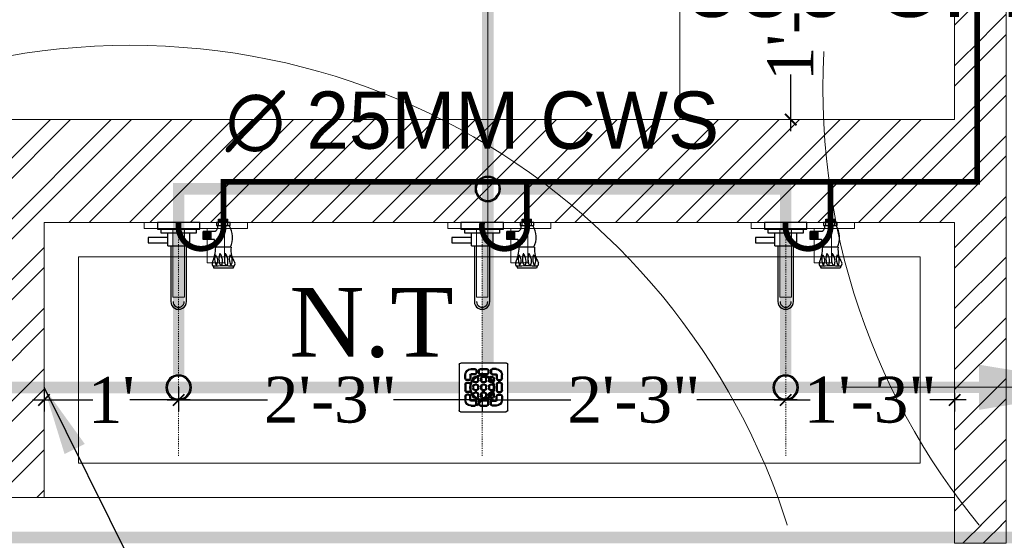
# Model space of a CAD drawing. Header units: inches. Extents: x 105152 to 158499, y 12149 to 30915.
# Tile 191 of 256: x 126820 to 126905, y 21341 to 21386. Entities that reach past the tile are written whole.
import ezdxf

# ---------------------------------------------------------------- set-up
doc = ezdxf.new("R2010")
doc.units = ezdxf.units.IN
doc.header["$MEASUREMENT"] = 0
doc.header["$PDMODE"] = 34
doc.linetypes.add('DASHED2', pattern=[0.375, 0.25, -0.125])
for name, color, linetype in [('45', 7, 'Continuous'), ('PP--DIM', 7, 'Continuous'), ('PP-SPRINKLER', 1, 'Continuous')]:
    doc.layers.add(name, color=color, linetype=linetype)
for name, color, linetype, lineweight in [('AR - PLAN', 251, 'Continuous', 5), ('CENTER', 46, 'DASHED2', 9), ('COVERAGE ', 251, 'Continuous', 5), ('DRAINAGE ', 7, 'Continuous', 9), ('FLOOR RAISE', 4, 'Continuous', 5), ('HVAC SERVICE', 1, 'Continuous', 35), ('HVAC TEXT PP', 104, 'Continuous', 20), ('PD_BRICK WALL_115', 134, 'Continuous', 30), ('PD_FIXTURE', 21, 'Continuous', 25), ('PD_HATCH', 45, 'Continuous', 9), ('PL. FICTURE', 4, 'Continuous', 25), ('PP- 50DIA Soil Waste Sewer pipe', 54, 'Continuous', 25), ('PP- 75DIA Soil Waste Sewer pipe', 90, 'Continuous', 9), ('PP-Domestic  Cold Water Supply', 5, 'Continuous', 25), ('PP-TEXT', 7, 'Continuous', 40), ('PP-WWP', 3, 'Continuous', 25), ('WATER SUPPLY ', 7, 'Continuous', 9)]:
    doc.layers.add(name, color=color, linetype=linetype, lineweight=lineweight)
doc.styles.add('Arial', font='GOTHIC.TTF')
doc.styles.add('MtX_Times_New_Roman', font='txt')
doc.styles.get("Standard").update_dxf_attribs({"font": 'arial.ttf', "height": 6})
doc.styles.add('TIMES NEW ROMAN', font='times.ttf')
doc.dimstyles.new('ISO-10', dxfattribs={"dimtxt": 6, "dimasz": 0.5, "dimexe": 1.25, "dimexo": 0.625, "dimtad": 1, "dimtoh": 1, "dimdec": 1, "dimlunit": 4, "dimtxsty": 'Standard', "dimblk": 'ARCHTICK', "dimcen": 2.5, "dimclrt": 3, "dimadec": 0, "dimazin": 0, "dimtfac": 1, "dimtdec": 1, "dimtmove": 1, "dimatfit": 3, "dimfxl": 1, "dimarcsym": 0})
doc.dimstyles.new('PP-DIM', dxfattribs={"dimtxt": 4, "dimasz": 1, "dimexe": 1, "dimexo": 1, "dimgap": 0.09, "dimtad": 0, "dimdec": 0, "dimzin": 0, "dimdsep": 46, "dimlunit": 4, "dimtxsty": 'TIMES NEW ROMAN', "dimblk": 'ARCHTICK', "dimcen": 0.09, "dimdle": 1, "dimclrd": 256, "dimclre": 256, "dimclrt": 256, "dimadec": 0, "dimazin": 0, "dimtfac": 1, "dimtdec": 4, "dimtofl": 0, "dimtmove": 1, "dimatfit": 3, "dimfxl": 1, "dimtolj": 1, "dimtzin": 0, "dimlwd": -1, "dimlwe": -1, "dimarcsym": 0})

# ---------------------------------------------------------------- blocks, each defined once
blk = doc.blocks.new('PP-CEILING PENDANT')
at = {"layer": 'COVERAGE ', "color": 8, "lineweight": 5}
blk.add_circle((0, 0), 1700, dxfattribs=at)
blk = doc.blocks.new('HVAC SERVICE')
at = {"layer": 'HVAC TEXT PP', "insert": (705.551, -200.024), "char_height": 6, "attachment_point": 1, "bg_fill": 2}
blk.add_mtext_dynamic_manual_height_columns('\\pxql;250X200MM\\P556 CFM', width=135.31116, gutter_width=50, heights=[-16], dxfattribs=at)
blk = doc.blocks.new('PP-SINGLE TAP BASIN')
at = {"layer": 'CENTER', "linetype": 'DASHED2'}
blk.add_line((457.2, 0), (0, 0), dxfattribs=at)
at = {"layer": 'PL. FICTURE', "color": 4}
for p, q in [((0, 101), (0, 74.4)), ((5.9, 101), (0, 101)), ((5.9, 74.4), (5.9, 101)), ((48.4, 102.8), (48.4, 72.7)), ((89.4, 106.7), (89.4, 69.2)), ((-6.8, 78.4), (-6.8, 96.4)), ((5.8, 96.4), (-6.8, 96.4)), ((-6.8, 87.4), (0, 87.4)), ((0, 78.4), (-6.8, 78.4)), ((5.9, 78.4), (-6.8, 78.4)), ((-5.6, 96.4), (-5.6, 78.4)), ((-4.5, 96.4), (-4.5, 78.4)), ((-3.4, 96.4), (-3.4, 78.4)), ((-2.3, 96.4), (-2.3, 78.4)), ((-1.1, 96.4), (-1.1, 78.4)), ((0, 74.4), (5.9, 74.4)), ((17.1, 69.9), (17.1, 48.2)), ((33.2, 63.9), (17.1, 63.9)), ((33.2, 61.9), (17.1, 61.9)), ((33.2, 60), (17.1, 60)), ((33.2, 58), (17.1, 58)), ((33.2, 70), (33.2, 48.2)), ((33.2, 56), (17.1, 56)), ((33.2, 54.1), (17.1, 54.1)), ((33.2, 52.1), (17.1, 52.1)), ((33.2, 50.1), (17.1, 50.1)), ((33.2, 50.1), (17.1, 50.1)), ((33.2, 48.2), (17.1, 48.2))]:
    blk.add_line(p, q, dxfattribs=at)
at = {"layer": 'PL. FICTURE'}
for p, q in [((20.4, 21.2), (45.4, 21.2)), ((45.4, -21.2), (45.4, 21.2)), ((154.8, 15.2), (45.4, 15.2)), ((45.4, -15.2), (154.8, -15.2)), ((45.4, -21.2), (20.4, -21.2))]:
    blk.add_line(p, q, dxfattribs=at)
at = {"layer": 'PL. FICTURE', "linetype": 'Continuous'}
blk.add_lwpolyline([(0, 41.7), (0, -41.7), (13.1, -41.7), (13.1, 41.7)], close=True, dxfattribs=at)
at = {"layer": 'PL. FICTURE'}
for points in [[(13.1, 34.2), (20.4, 34.2), (20.4, -34.2), (13.1, -34.2)], [(39.4, -21.2), (29.4, -21.2), (29.4, -59.4), (39.4, -59.4)]]:
    blk.add_lwpolyline(points, close=True, dxfattribs=at)
at = {"layer": 'PL. FICTURE', "color": 4}
for centre, radius, start, end in [((29.4, 60.7), 45, 64.9956, 121.5797), ((53.5, 146.8), 44.3, 263.3195, 304.5359), ((76.3, 68.5), 28.2, 90.6273, 120.998), ((74.6, 88.1), 17.1, 57.6622, 132.7666), ((71.4, 124.1), 24.9, 250.2963, 290.4807), ((75.8, 75.8), 20.9, 66.6687, 89.4909), ((80.6, 104.9), 5.77, 31.4335, 109.9133), ((78.9, 107.8), 7.06, 279.3347, 312.6985), ((439.5, 88.1), 354.5, 176.8113, 183.3087), ((91.4, 120.6), 14, 245.192, 261.5484), ((62.1, 91.8), 0.911, 112.3068, 247.6932), ((62.1, 81.1), 0.911, 112.3068, 247.6932), ((71.2, 123.1), 33.5, 253.6094, 285.3435), ((76.3, 57.8), 28.2, 90.6273, 120.998), ((71.2, 112.4), 33.5, 253.6094, 285.3435), ((75.8, 65.1), 20.9, 66.6687, 89.4909), ((77.3, 97.5), 7.26, 292.6508, 339.7025), ((77.3, 86.8), 7.26, 292.6508, 339.7025), ((8.4, 67.9), 8.91, 13.5129, 106.5185), ((46.7, 49.8), 24.3, 86.0586, 123.9894), ((43.9, -19.2), 92, 68.3225, 87.2128), ((74.5, 59.5), 17.1, 57.6622, 132.7666), ((71.3, 95.5), 24.9, 250.2963, 290.4807), ((81.1, 70.7), 5.39, 233.9467, 326.4616), ((78.8, 79.2), 7.06, 279.3347, 312.6985), ((83.8, 77.9), 10.3, 279.9211, 302.8376)]:
    blk.add_arc(centre, radius, start, end, dxfattribs=at)
at = {"layer": 'PL. FICTURE'}
for radius in [15.2, 15.2, 11]:
    blk.add_arc((154.8, 0), radius, 270, 90, dxfattribs=at)
blk = doc.blocks.new('_ArchTick')
at = {"color": 0, "linetype": 'ByBlock', "const_width": 0.15}
blk.add_lwpolyline([(-0.5, -0.5), (0.5, 0.5)], dxfattribs=at)
blk = doc.blocks.new('*D763')
at = {"layer": 'Defpoints', "color": 0}
for p in [(327.36, 119.058), (327.36, 119.058), (327.36, 100.716)]:
    blk.add_point(p, dxfattribs=at)
at = {"layer": 'PP--DIM', "ltscale": 12}
for p, q in [((327.36, 120.058), (327.36, 115.109)), ((326.36, 119.058), (326.36, 119.058)), ((327.36, 99.716), (327.36, 104.665)), ((326.36, 100.716), (326.36, 100.716))]:
    blk.add_line(p, q, dxfattribs=at)
at = {"layer": 'PP--DIM'}
for p, rotation in [((327.36, 119.058), 90), ((327.36, 100.716), 270)]:
    blk.add_blockref('_ArchTick', p, dxfattribs=dict(at, rotation=rotation))
at = {"layer": 'PP--DIM', "insert": (327.36, 109.887), "char_height": 4, "attachment_point": 5, "rotation": 90, "style": 'TIMES NEW ROMAN'}
blk.add_mtext('\\A1;1\'-6"', dxfattribs=at)
blk = doc.blocks.new('*D831')
at = {"layer": 'Defpoints', "color": 0}
for p in [(262.164, 78.339), (273.914, 78.339), (273.914, 76.224)]:
    blk.add_point(p, dxfattribs=at)
at = {"layer": 'PP--DIM'}
for p, q in [((262.164, 77.339), (262.164, 75.224)), ((273.914, 77.339), (273.914, 75.224)), ((261.164, 76.224), (266.412, 76.224)), ((274.914, 76.224), (269.666, 76.224))]:
    blk.add_line(p, q, dxfattribs=at)
for p, rotation in [((262.164, 76.224), 179.9999999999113), ((273.914, 76.224), 359.9999999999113)]:
    blk.add_blockref('_ArchTick', p, dxfattribs=dict(at, rotation=rotation))
at = {"layer": 'PP--DIM', "insert": (268.039, 76.224), "char_height": 4, "attachment_point": 5, "style": 'TIMES NEW ROMAN'}
blk.add_mtext("\\A1;1'", dxfattribs=at)
blk = doc.blocks.new('*D832')
at = {"layer": 'Defpoints', "color": 0}
for p in [(273.914, 78.339), (300.414, 77.698), (300.414, 76.224)]:
    blk.add_point(p, dxfattribs=at)
at = {"layer": 'PP--DIM'}
for p, q in [((273.914, 77.339), (273.914, 75.224)), ((300.414, 76.698), (300.414, 75.224)), ((272.914, 76.224), (281.66, 76.224)), ((301.414, 76.224), (292.669, 76.224))]:
    blk.add_line(p, q, dxfattribs=at)
at = {"layer": 'PP--DIM', "rotation": 180}
blk.add_blockref('_ArchTick', (273.914, 76.224), dxfattribs=at)
at = {"layer": 'PP--DIM'}
blk.add_blockref('_ArchTick', (300.414, 76.224), dxfattribs=at)
at = {"layer": 'PP--DIM', "insert": (287.164, 76.224), "char_height": 4, "attachment_point": 5, "style": 'TIMES NEW ROMAN'}
blk.add_mtext('\\A1;2\'-3"', dxfattribs=at)
blk = doc.blocks.new('*D833')
at = {"layer": 'Defpoints', "color": 0}
for p in [(300.414, 77.698), (326.914, 76.224), (326.914, 76.224)]:
    blk.add_point(p, dxfattribs=at)
at = {"layer": 'PP--DIM'}
for p, q in [((300.414, 76.698), (300.414, 75.224)), ((299.414, 76.224), (308.16, 76.224)), ((327.914, 76.224), (319.169, 76.224)), ((326.914, 75.224), (326.914, 75.224))]:
    blk.add_line(p, q, dxfattribs=at)
at = {"layer": 'PP--DIM', "rotation": 180}
blk.add_blockref('_ArchTick', (300.414, 76.224), dxfattribs=at)
at = {"layer": 'PP--DIM'}
blk.add_blockref('_ArchTick', (326.914, 76.224), dxfattribs=at)
at = {"layer": 'PP--DIM', "insert": (313.664, 76.224), "char_height": 4, "attachment_point": 5, "style": 'TIMES NEW ROMAN'}
blk.add_mtext('\\A1;2\'-3"', dxfattribs=at)
blk = doc.blocks.new('*D834')
at = {"layer": 'Defpoints', "color": 0}
for p in [(341.664, 77.821), (326.914, 76.224), (341.664, 76.224)]:
    blk.add_point(p, dxfattribs=at)
at = {"layer": 'PP--DIM'}
for p, q in [((326.914, 77.224), (326.914, 77.224)), ((341.664, 76.821), (341.664, 75.224)), ((325.914, 76.224), (329.067, 76.224)), ((342.664, 76.224), (339.511, 76.224))]:
    blk.add_line(p, q, dxfattribs=at)
at = {"layer": 'PP--DIM', "rotation": 180}
blk.add_blockref('_ArchTick', (326.914, 76.224), dxfattribs=at)
at = {"layer": 'PP--DIM'}
blk.add_blockref('_ArchTick', (341.664, 76.224), dxfattribs=at)
at = {"layer": 'PP--DIM', "insert": (334.289, 76.224), "char_height": 4, "attachment_point": 5, "style": 'TIMES NEW ROMAN'}
blk.add_mtext('\\A1;1\'-3"', dxfattribs=at)
blk = doc.blocks.new('PP-GRATING')
at = {"linetype": 'Continuous'}
for p, q in [((-53.1, -49.4), (-53.1, 49.4)), ((-49.7, 52.9), (49.7, 52.9)), ((52.6, 50), (52.6, -48.9)), ((-38.9, 27.3), (-41, 27.3)), ((-41, 27.3), (-41, 19.3)), ((-38.9, 27.3), (-38.9, 19.3)), ((-29.8, 19.3), (-29.8, 27.3)), ((-27.8, 27.3), (-29.8, 27.3)), ((-27.8, 19.3), (-27.8, 27.3)), ((-27.6, 40.7), (-27.6, 38.6)), ((-19.6, 40.7), (-27.6, 40.7)), ((-19.6, 38.6), (-27.6, 38.6)), ((-27.6, 29.6), (-27.6, 27.5)), ((-27.6, 29.6), (-19.6, 29.6)), ((-27.6, 27.5), (-19.6, 27.5)), ((-19.6, 38.6), (-19.6, 40.7)), ((-19.6, 27.5), (-19.6, 29.6)), ((-19.6, 23.6), (-15.1, 23.6)), ((-19.6, 21.6), (-19.6, 23.6)), ((-19.6, 21.6), (-15.1, 21.6)), ((-17.3, 31.8), (-17.3, 36.4)), ((-15.3, 36.4), (-17.3, 36.4)), ((-17.3, 31.8), (-15.3, 31.8)), ((-15.3, 31.8), (-15.3, 36.4)), ((-15.1, 23.6), (-15.1, 21.6)), ((-11.4, 36.4), (-11.4, 31.8)), ((-9.4, 36.4), (-11.4, 36.4)), ((-11.4, 31.8), (-9.4, 31.8)), ((-9.4, 36.4), (-9.4, 31.8)), ((-7.1, 38.6), (-7.1, 40.7)), ((-7.1, 40.7), (6.5, 40.7)), ((-7.1, 38.6), (6.5, 38.6)), ((-7.1, 29.6), (6.5, 29.6)), ((-7.1, 29.6), (-7.1, 27.5)), ((-7.1, 27.5), (6.5, 27.5)), ((-2.6, 23.6), (2, 23.6)), ((-2.6, 21.6), (-2.6, 23.6)), ((-2.6, 21.6), (2, 21.6)), ((2, 23.6), (2, 21.6)), ((6.5, 40.7), (6.5, 38.6)), ((6.5, 29.6), (6.5, 27.5)), ((8.8, 31.8), (8.8, 36.4)), ((10.9, 36.4), (8.8, 36.4)), ((8.8, 31.8), (10.9, 31.8)), ((10.9, 31.8), (10.9, 36.4)), ((14.5, 23.6), (19, 23.6)), ((14.5, 21.6), (14.5, 23.6)), ((14.5, 21.6), (19, 21.6)), ((14.7, 31.8), (14.7, 36.4)), ((14.7, 36.4), (16.8, 36.4)), ((16.8, 31.8), (14.7, 31.8)), ((16.8, 31.8), (16.8, 36.4)), ((19, 40.7), (27, 40.7)), ((19, 38.6), (19, 40.7)), ((19, 38.6), (27, 38.6)), ((27, 29.6), (19, 29.6)), ((19, 27.5), (19, 29.6)), ((27, 27.5), (19, 27.5)), ((19, 23.6), (19, 21.6)), ((27, 40.7), (27, 38.6)), ((27, 29.6), (27, 27.5)), ((27.2, 19.3), (27.2, 27.3)), ((27.2, 27.3), (29.3, 27.3)), ((29.3, 19.3), (29.3, 27.3)), ((38.4, 27.3), (38.4, 19.3)), ((38.4, 27.3), (40.4, 27.3)), ((40.4, 27.3), (40.4, 19.3)), ((-38.9, 19.3), (-41, 19.3)), ((-41, 6.8), (-41, -6.8)), ((-38.9, 6.8), (-41, 6.8)), ((-38.9, 6.8), (-38.9, -6.8)), ((-36.7, 17), (-32.1, 17)), ((-36.7, 17), (-36.7, 15)), ((-36.7, 15), (-32.1, 15)), ((-32.1, 11.1), (-36.7, 11.1)), ((-36.7, 11.1), (-36.7, 9.1)), ((-32.1, 9.1), (-36.7, 9.1)), ((-32.1, 9.1), (-32.1, 11.1)), ((-29.8, 19.3), (-27.8, 19.3)), ((-29.8, -6.8), (-29.8, 6.8)), ((-29.8, 6.8), (-27.8, 6.8)), ((-27.8, -6.8), (-27.8, 6.8)), ((-23.9, 14.8), (-23.9, 19.3)), ((-21.9, 19.3), (-23.9, 19.3)), ((-21.9, 14.8), (-23.9, 14.8)), ((-23.9, -2.3), (-23.9, 2.3)), ((-21.9, 2.3), (-23.9, 2.3)), ((-21.9, 14.8), (-21.9, 19.3)), ((-21.9, -2.3), (-21.9, 2.3)), ((-15.1, 12.5), (-19.6, 12.5)), ((-19.6, 12.5), (-19.6, 10.5)), ((-15.1, 10.5), (-19.6, 10.5)), ((-19.6, 6.6), (-15.1, 6.6)), ((-19.6, 4.5), (-19.6, 6.6)), ((-19.6, 4.5), (-15.1, 4.5)), ((-15.1, 12.5), (-15.1, 10.5)), ((-15.1, 6.6), (-15.1, 4.5)), ((-12.8, 19.3), (-12.8, 14.8)), ((-10.7, 19.3), (-12.8, 19.3)), ((-12.8, 14.8), (-10.7, 14.8)), ((-12.8, 2.3), (-12.8, -2.3)), ((-10.7, 2.3), (-12.8, 2.3)), ((-10.7, 19.3), (-10.7, 14.8)), ((-10.7, 2.3), (-10.7, -2.3)), ((-6.9, 14.8), (-6.9, 19.3)), ((-4.8, 19.3), (-6.9, 19.3)), ((-4.8, 14.8), (-6.9, 14.8)), ((-6.9, -2.3), (-6.9, 2.3)), ((-4.8, 2.3), (-6.9, 2.3)), ((-4.8, 14.8), (-4.8, 19.3)), ((-4.8, -2.3), (-4.8, 2.3)), ((2, 12.5), (-2.6, 12.5)), ((-2.6, 12.5), (-2.6, 10.5)), ((2, 10.5), (-2.6, 10.5)), ((-2.6, 6.6), (2, 6.6)), ((-2.6, 4.5), (-2.6, 6.6)), ((-2.6, 4.5), (2, 4.5)), ((2, 12.5), (2, 10.5)), ((2, 6.6), (2, 4.5)), ((4.3, 19.3), (4.3, 14.8)), ((6.3, 19.3), (4.3, 19.3)), ((4.3, 14.8), (6.3, 14.8)), ((4.3, 2.3), (4.3, -2.3)), ((6.3, 2.3), (4.3, 2.3)), ((6.3, 19.3), (6.3, 14.8)), ((6.3, 2.3), (6.3, -2.3)), ((10.2, 14.8), (10.2, 19.3)), ((12.2, 19.3), (10.2, 19.3)), ((12.2, 14.8), (10.2, 14.8)), ((10.2, -2.3), (10.2, 2.3)), ((12.2, 2.3), (10.2, 2.3)), ((12.2, 14.8), (12.2, 19.3)), ((12.2, -2.3), (12.2, 2.3)), ((19, 12.5), (14.5, 12.5)), ((14.5, 12.5), (14.5, 10.5)), ((19, 10.5), (14.5, 10.5)), ((14.5, 6.6), (19, 6.6)), ((14.5, 4.5), (14.5, 6.6)), ((14.5, 4.5), (19, 4.5)), ((19, 12.5), (19, 10.5)), ((19, 6.6), (19, 4.5)), ((21.3, 19.3), (21.3, 14.8)), ((23.4, 19.3), (21.3, 19.3)), ((21.3, 14.8), (23.4, 14.8)), ((21.3, 2.3), (21.3, -2.3)), ((23.4, 2.3), (21.3, 2.3)), ((23.4, 19.3), (23.4, 14.8)), ((23.4, 2.3), (23.4, -2.3)), ((29.3, 19.3), (27.2, 19.3)), ((27.2, -6.8), (27.2, 6.8)), ((29.3, 6.8), (27.2, 6.8)), ((29.3, -6.8), (29.3, 6.8)), ((36.1, 17), (31.5, 17)), ((36.1, 15), (31.5, 15)), ((31.5, 11.1), (36.1, 11.1)), ((31.5, 9.1), (31.5, 11.1)), ((31.5, 9.1), (36.1, 9.1)), ((36.1, 17), (36.1, 15)), ((36.1, 11.1), (36.1, 9.1)), ((38.4, 19.3), (40.4, 19.3)), ((38.4, 6.8), (38.4, -6.8)), ((38.4, 6.8), (40.4, 6.8)), ((40.4, 6.8), (40.4, -6.8)), ((-41, -6.8), (-38.9, -6.8)), ((-41, -27.3), (-41, -19.3)), ((-38.9, -19.3), (-41, -19.3)), ((-38.9, -27.3), (-38.9, -19.3)), ((-36.7, -9.1), (-32.1, -9.1)), ((-36.7, -9.1), (-36.7, -11.1)), ((-36.7, -11.1), (-32.1, -11.1)), ((-36.7, -17), (-36.7, -15)), ((-36.7, -15), (-32.1, -15)), ((-36.7, -17), (-32.1, -17)), ((-32.1, -9.1), (-32.1, -11.1)), ((-29.8, -6.8), (-27.8, -6.8)), ((-29.8, -19.3), (-27.8, -19.3)), ((-29.8, -19.3), (-29.8, -27.3)), ((-27.8, -19.3), (-27.8, -27.3)), ((-21.9, -2.3), (-23.9, -2.3)), ((-23.9, -19.3), (-23.9, -14.8)), ((-21.9, -14.8), (-23.9, -14.8)), ((-21.9, -19.3), (-23.9, -19.3)), ((-21.9, -19.3), (-21.9, -14.8)), ((-15.1, -4.5), (-19.6, -4.5)), ((-19.6, -4.5), (-19.6, -6.6)), ((-15.1, -6.6), (-19.6, -6.6)), ((-19.6, -10.5), (-15.1, -10.5)), ((-19.6, -12.5), (-19.6, -10.5)), ((-19.6, -12.5), (-15.1, -12.5)), ((-15.1, -4.5), (-15.1, -6.6)), ((-15.1, -10.5), (-15.1, -12.5)), ((-12.8, -2.3), (-10.7, -2.3)), ((-12.8, -14.8), (-12.8, -19.3)), ((-10.7, -14.8), (-12.8, -14.8)), ((-12.8, -19.3), (-10.7, -19.3)), ((-10.7, -14.8), (-10.7, -19.3)), ((-4.8, -2.3), (-6.9, -2.3)), ((-6.9, -19.3), (-6.9, -14.8)), ((-4.8, -14.8), (-6.9, -14.8)), ((-4.8, -19.3), (-6.9, -19.3)), ((-4.8, -19.3), (-4.8, -14.8)), ((2, -4.5), (-2.6, -4.5)), ((-2.6, -4.5), (-2.6, -6.6)), ((2, -6.6), (-2.6, -6.6)), ((-2.6, -10.5), (2, -10.5)), ((-2.6, -12.5), (-2.6, -10.5)), ((-2.6, -12.5), (2, -12.5)), ((2, -4.5), (2, -6.6)), ((2, -10.5), (2, -12.5)), ((4.3, -2.3), (6.3, -2.3)), ((4.3, -14.8), (4.3, -19.3)), ((6.3, -14.8), (4.3, -14.8)), ((4.3, -19.3), (6.3, -19.3)), ((6.3, -14.8), (6.3, -19.3)), ((12.2, -2.3), (10.2, -2.3)), ((10.2, -19.3), (10.2, -14.8)), ((12.2, -14.8), (10.2, -14.8)), ((12.2, -19.3), (10.2, -19.3)), ((12.2, -19.3), (12.2, -14.8)), ((19, -4.5), (14.5, -4.5)), ((14.5, -4.5), (14.5, -6.6)), ((19, -6.6), (14.5, -6.6)), ((14.5, -10.5), (19, -10.5)), ((14.5, -12.5), (14.5, -10.5)), ((14.5, -12.5), (19, -12.5)), ((19, -4.5), (19, -6.6)), ((19, -10.5), (19, -12.5)), ((21.3, -2.3), (23.4, -2.3)), ((21.3, -14.8), (21.3, -19.3)), ((23.4, -14.8), (21.3, -14.8)), ((21.3, -19.3), (23.4, -19.3)), ((23.4, -14.8), (23.4, -19.3)), ((29.3, -6.8), (27.2, -6.8)), ((27.2, -19.3), (27.2, -27.3)), ((29.3, -19.3), (27.2, -19.3)), ((29.3, -19.3), (29.3, -27.3)), ((36.1, -9.1), (31.5, -9.1)), ((31.5, -9.1), (31.5, -11.1)), ((36.1, -11.1), (31.5, -11.1)), ((36.1, -15), (31.5, -15)), ((36.1, -17), (31.5, -17)), ((36.1, -9.1), (36.1, -11.1)), ((36.1, -17), (36.1, -15)), ((40.4, -6.8), (38.4, -6.8)), ((38.4, -19.3), (40.4, -19.3)), ((38.4, -27.3), (38.4, -19.3)), ((40.4, -27.3), (40.4, -19.3)), ((-38.9, -27.3), (-41, -27.3)), ((-27.8, -27.3), (-29.8, -27.3)), ((-27.6, -27.5), (-19.6, -27.5)), ((-27.6, -29.6), (-27.6, -27.5)), ((-27.6, -29.6), (-19.6, -29.6)), ((-27.6, -40.7), (-27.6, -38.6)), ((-19.6, -38.6), (-27.6, -38.6)), ((-19.6, -40.7), (-27.6, -40.7)), ((-15.1, -21.6), (-19.6, -21.6)), ((-19.6, -21.6), (-19.6, -23.6)), ((-15.1, -23.6), (-19.6, -23.6)), ((-19.6, -27.5), (-19.6, -29.6)), ((-19.6, -38.6), (-19.6, -40.7)), ((-17.3, -31.8), (-17.3, -36.4)), ((-17.3, -31.8), (-15.3, -31.8)), ((-15.3, -36.4), (-17.3, -36.4)), ((-15.3, -31.8), (-15.3, -36.4)), ((-15.1, -21.6), (-15.1, -23.6)), ((-11.4, -36.4), (-11.4, -31.8)), ((-11.4, -31.8), (-9.4, -31.8)), ((-9.4, -36.4), (-11.4, -36.4)), ((-9.4, -36.4), (-9.4, -31.8)), ((-7.1, -27.5), (6.5, -27.5)), ((-7.1, -29.6), (-7.1, -27.5)), ((-7.1, -29.6), (6.5, -29.6)), ((6.5, -38.6), (-7.1, -38.6)), ((-7.1, -38.6), (-7.1, -40.7)), ((6.5, -40.7), (-7.1, -40.7)), ((2, -21.6), (-2.6, -21.6)), ((-2.6, -21.6), (-2.6, -23.6)), ((2, -23.6), (-2.6, -23.6)), ((2, -21.6), (2, -23.6)), ((6.5, -29.6), (6.5, -27.5)), ((6.5, -38.7), (6.5, -40.7)), ((8.8, -31.8), (8.8, -36.4)), ((8.8, -31.8), (10.9, -31.8)), ((8.8, -36.4), (10.9, -36.4)), ((10.9, -31.8), (10.9, -36.4)), ((19, -21.6), (14.5, -21.6)), ((14.5, -21.6), (14.5, -23.6)), ((19, -23.6), (14.5, -23.6)), ((14.7, -31.8), (14.7, -36.4)), ((16.8, -31.8), (14.7, -31.8)), ((14.7, -36.4), (16.8, -36.4)), ((16.8, -31.8), (16.8, -36.4)), ((19, -21.6), (19, -23.6)), ((27, -27.5), (19, -27.5)), ((19, -27.5), (19, -29.6)), ((27, -29.6), (19, -29.6)), ((19, -38.6), (19, -40.7)), ((19, -38.6), (27, -38.6)), ((19, -40.7), (27, -40.7)), ((27, -29.6), (27, -27.5)), ((27, -40.7), (27, -38.6)), ((27.2, -27.3), (29.3, -27.3)), ((38.4, -27.3), (40.4, -27.3)), ((49.2, -52.3), (-50.3, -52.3))]:
    blk.add_line(p, q, dxfattribs=at)
for centre, radius, start, end in [((-49.7, 49.4), 3.41, 90, 180), ((49.7, 50), 2.84, 360, 90), ((-27.6, 27.3), 13.4, 90, 180), ((-27.6, 27.3), 11.4, 90, 180), ((-27.6, 27.3), 2.27, 90, 180), ((-27.6, 27.3), 0.227, 90, 180), ((-19.6, 19.3), 4.32, 90, 180), ((-19.6, 19.3), 2.27, 90, 180), ((-19.6, 19.3), 2.27, 90, 180), ((-19.6, 36.4), 4.32, 360, 90), ((-19.6, 36.4), 2.27, 360, 90), ((-19.6, 31.8), 4.32, 270, 360), ((-19.6, 31.8), 2.27, 270, 360), ((-15.1, 19.3), 4.32, 360, 90), ((-15.1, 19.3), 2.27, 360, 90), ((-7.1, 36.4), 4.32, 90, 180), ((-7.1, 31.8), 4.32, 180, 270), ((-7.1, 36.4), 2.27, 90, 180), ((-7.1, 31.8), 2.27, 180, 270), ((-2.6, 19.3), 4.32, 90, 180), ((-2.6, 19.3), 2.27, 90, 180), ((-2.6, 19.3), 2.27, 90, 180), ((2, 19.3), 4.32, 360, 90), ((2, 19.3), 2.27, 360, 90), ((6.5, 36.4), 4.32, 360, 90), ((6.5, 36.4), 2.27, 360, 90), ((6.5, 31.8), 4.32, 270, 360), ((6.5, 31.8), 2.27, 270, 360), ((14.5, 19.3), 4.32, 90, 180), ((14.5, 19.3), 2.27, 90, 180), ((19, 36.4), 4.32, 90, 180), ((19, 31.8), 4.32, 180, 270), ((19, 36.4), 2.27, 90, 180), ((19, 31.8), 2.27, 180, 270), ((19, 19.3), 4.32, 360, 90), ((19, 19.3), 2.27, 360, 90), ((27, 27.3), 13.4, 0, 90), ((27, 27.3), 11.4, 0, 90), ((27, 27.3), 2.27, 0, 90), ((27, 27.3), 0.227, 0, 90), ((-36.7, 19.3), 4.32, 180, 270), ((-36.7, 6.8), 4.32, 90, 180), ((-36.7, 19.3), 2.27, 180, 270), ((-36.7, 6.8), 2.27, 90, 180), ((-32.1, 19.3), 4.32, 270, 360), ((-32.1, 19.3), 2.27, 270, 360), ((-32.1, 6.8), 4.32, 360, 90), ((-32.1, 6.8), 2.27, 360, 90), ((-19.6, 14.8), 4.32, 180, 270), ((-19.6, 2.3), 4.32, 90, 180), ((-19.6, 14.8), 2.27, 180, 270), ((-19.6, 2.3), 2.27, 90, 180), ((-19.6, 2.3), 2.27, 90, 180), ((-15.1, 14.8), 2.27, 270, 360), ((-15.1, 14.8), 4.32, 270, 0), ((-15.1, 2.3), 4.32, 360, 90), ((-15.1, 2.3), 2.27, 360, 90), ((-2.6, 14.8), 4.32, 180, 270), ((-2.6, 2.3), 4.32, 90, 180), ((-2.6, 14.8), 2.27, 180, 270), ((-2.6, 2.3), 2.27, 90, 180), ((-2.6, 2.3), 2.27, 90, 180), ((2, 14.8), 2.27, 270, 0), ((2, 14.8), 4.32, 270, 0), ((2, 2.3), 4.32, 360, 90), ((2, 2.3), 2.27, 360, 90), ((14.5, 14.8), 4.32, 180, 270), ((14.5, 2.3), 4.32, 90, 180), ((14.5, 14.8), 2.27, 180, 270), ((14.5, 2.3), 2.27, 90, 180), ((14.5, 2.3), 2.27, 90, 180), ((19, 14.8), 2.27, 270, 0), ((19, 14.8), 4.32, 270, 0), ((19, 2.3), 4.32, 360, 90), ((19, 2.3), 2.27, 360, 90), ((31.5, 19.3), 4.32, 180, 270), ((31.5, 6.8), 4.32, 90, 180), ((31.5, 19.3), 2.27, 180, 270), ((31.5, 6.8), 2.27, 90, 180), ((36.1, 19.3), 2.27, 270, 0), ((36.1, 19.3), 4.32, 270, 0), ((36.1, 6.8), 4.32, 360, 90), ((36.1, 6.8), 2.27, 360, 90), ((-36.7, -6.8), 4.32, 180, 270), ((-36.7, -19.3), 4.32, 90, 180), ((-36.7, -6.8), 2.27, 180, 270), ((-36.7, -19.3), 2.27, 90, 180), ((-32.1, -6.8), 4.32, 270, 360), ((-32.1, -6.8), 2.27, 270, 360), ((-32.1, -19.3), 4.32, 360, 90), ((-32.1, -19.3), 2.27, 360, 90), ((-19.6, -2.3), 4.32, 180, 270), ((-19.6, -14.8), 4.32, 90, 180), ((-19.6, -19.3), 4.32, 180, 270), ((-19.6, -2.3), 2.27, 180, 270), ((-19.6, -14.8), 2.27, 90, 180), ((-19.6, -14.8), 2.27, 90, 180), ((-19.6, -19.3), 2.27, 180, 270), ((-15.1, -2.3), 2.27, 270, 360), ((-15.1, -2.3), 4.32, 270, 0), ((-15.1, -14.8), 4.32, 360, 90), ((-15.1, -14.8), 2.27, 360, 90), ((-15.1, -19.3), 2.27, 270, 360), ((-15.1, -19.3), 4.32, 270, 0), ((-2.6, -2.3), 4.32, 180, 270), ((-2.6, -14.8), 4.32, 90, 180), ((-2.6, -19.3), 4.32, 180, 270), ((-2.6, -2.3), 2.27, 180, 270), ((-2.6, -14.8), 2.27, 90, 180), ((-2.6, -14.8), 2.27, 90, 180), ((-2.6, -19.3), 2.27, 180, 270), ((2, -2.3), 2.27, 270, 0), ((2, -2.3), 4.32, 270, 0), ((2, -14.8), 4.32, 360, 90), ((2, -14.8), 2.27, 360, 90), ((2, -19.3), 2.27, 270, 0), ((2, -19.3), 4.32, 270, 0), ((14.5, -2.3), 4.32, 180, 270), ((14.5, -14.8), 4.32, 90, 180), ((14.5, -19.3), 4.32, 180, 270), ((14.5, -2.3), 2.27, 180, 270), ((14.5, -14.8), 2.27, 90, 180), ((14.5, -14.8), 2.27, 90, 180), ((14.5, -19.3), 2.27, 180, 270), ((19, -2.3), 2.27, 270, 0), ((19, -2.3), 4.32, 270, 0), ((19, -14.8), 4.32, 360, 90), ((19, -14.8), 2.27, 360, 90), ((19, -19.3), 2.27, 270, 0), ((19, -19.3), 4.32, 270, 0), ((31.5, -6.8), 4.32, 180, 270), ((31.5, -19.3), 4.32, 90, 180), ((31.5, -6.8), 2.27, 180, 270), ((31.5, -19.3), 2.27, 90, 180), ((36.1, -6.8), 2.27, 270, 0), ((36.1, -6.8), 4.32, 270, 0), ((36.1, -19.3), 4.32, 360, 90), ((36.1, -19.3), 2.27, 360, 90), ((-27.6, -27.3), 13.4, 180, 270), ((-27.6, -27.3), 11.4, 180, 270), ((-27.6, -27.3), 2.27, 180, 270), ((-27.6, -27.3), 0.227, 180, 270), ((-19.6, -31.8), 4.32, 360, 90), ((-19.6, -31.8), 2.27, 360, 90), ((-19.6, -36.4), 4.32, 270, 0), ((-19.6, -36.4), 2.27, 270, 0), ((-7.1, -31.8), 4.32, 90, 180), ((-7.1, -36.4), 4.32, 180, 270), ((-7.1, -31.8), 2.27, 90, 180), ((-7.1, -36.4), 2.27, 180, 270), ((6.5, -31.8), 4.32, 360, 90), ((6.5, -31.8), 2.27, 360, 90), ((6.6, -36.4), 2.27, 269.679, 359.679), ((6.6, -36.4), 4.32, 269.679, 359.679), ((19, -31.8), 4.32, 90, 180), ((19, -36.4), 4.32, 180, 270), ((19, -31.8), 2.27, 90, 180), ((19, -36.4), 2.27, 180, 270), ((27, -27.3), 2.27, 270, 360), ((27, -27.3), 0.227, 270, 360), ((27, -27.3), 13.4, 270, 360), ((27, -27.3), 11.4, 270, 360), ((-50.7, -49.8), 2.49, 171.2591, 278.7567), ((49.2, -48.9), 3.41, 270, 360)]:
    blk.add_arc(centre, radius, start, end, dxfattribs=at)
blk = doc.blocks.new('BT-PP')
for radius in [37.5, 33.8]:
    blk.add_circle((0, 0), radius)
blk = doc.blocks.new('ta0p3456')
at = {"color": 251, "lineweight": 5, "ltscale": 12}
for points in [[(-4.5, 0), (4.5, 0), (4.5, -0.5), (-4.5, -0.5)], [(-1, -0.5), (-1, -6.5), (-2, -6.5), (-2, -0.5)], [(2.5, -0.5), (2.5, -3.5), (1, -3.5), (1, -0.5)]]:
    blk.add_lwpolyline(points, close=True, dxfattribs=at)
blk = doc.blocks.new('FIRST FLOOR PLAN 0')
at = {"layer": 'PD_HATCH', "lineweight": 5}
h = blk.add_hatch(dxfattribs=at)
h.set_pattern_fill('ANSI32', color=251, scale=10)
h.set_pattern_definition([(45, (-550.7706, -242.3818), (-2.65165, 2.65165), []), (45, (-549.0028, -242.3818), (-2.65165, 2.65165), [])])
h.paths.add_polyline_path([(-540, -240.3), (-583.25, -240.3), (-583.25, -244.8), (-540, -244.8)])
h.paths.add_polyline_path([(-625.25, -240.3), (-668.5, -240.3), (-668.5, -244.8), (-625.25, -244.8)], flags=17)
h.paths.add_polyline_path([(-540, -323.5), (-540, -328), (-378, -328), (-378, -323.5), (-531, -323.5), (-531, -234), (-471, -234), (-471, -258), (-466.5, -258), (-466.5, -234), (-387, -234), (-387, -262), (-382.5, -262), (-382.5, -103), (-378, -103), (-378, -98.5), (-387, -98.5), (-387, -225), (-531, -225), (-531, -9), (-540, -9)])
h.paths.add_polyline_path([(-595.5, -332.937), (-591, -332.937), (-591, -328), (-582, -328), (-582, -323.5), (-668.5, -323.5), (-668.5, -168), (-745.5, -168), (-745.5, -172.5), (-673, -172.5), (-673, -323.5), (-729, -323.5), (-729, -328), (-595.5, -328)])
at = {"layer": 'PD_BRICK WALL_115', "color": 251, "lineweight": 5}
blk.add_lwpolyline([(-378, -323.5), (-531, -323.5), (-531, -234), (-471, -234), (-471, -258), (-466.5, -258), (-466.5, -234), (-387, -234), (-387, -262), (-382.5, -262), (-382.5, -103), (-378, -103), (-378, -98.5), (-387, -98.5), (-387, -225), (-531, -225), (-531, -9), (-540, -9), (-540, -323.5), (-540, -323.5)], dxfattribs=at)
at = {"layer": 'PD_FIXTURE', "color": 251, "lineweight": 5, "ltscale": 12}
for p, q in [((-411, -225), (-411, -98.5)), ((-387, -258), (-466.5, -258))]:
    blk.add_line(p, q, dxfattribs=at)
blk.add_lwpolyline([(-463.5, -255), (-390, -255), (-390, -237), (-463.5, -237)], close=True, dxfattribs=at)
at = {"layer": 'PD_FIXTURE', "color": 251, "ltscale": 12}
for p in [(-453.25, -234), (-426.75, -234), (-400.25, -234)]:
    blk.add_blockref('ta0p3456', p, dxfattribs=at)
blk = doc.blocks.new('WATER SUPPLY')
at = {"layer": 'PP-Domestic  Cold Water Supply'}
blk.add_lwpolyline([(277.821, 91.716, 0.5, 0.5, 0), (277.821, 95.284, 0.5, 0.5, 0), (343.632, 95.284, 0.5, 0.5, 0), (343.632, 225.112, 0.5, 0.5, 0)], format="xyseb", dxfattribs=at)
at = {"layer": 'PP-Domestic  Cold Water Supply', "const_width": 0.5}
for points in [[(304.321, 91.716), (304.321, 95.283)], [(330.821, 91.716), (330.821, 95.283)]]:
    blk.add_lwpolyline(points, dxfattribs=at)
for points in [[(273.914, 91.716, 1.169028), (277.821, 91.717)], [(300.414, 91.716, 1.169028), (304.321, 91.717)], [(326.914, 91.716, 1.169028), (330.821, 91.717)]]:
    blk.add_lwpolyline(points, format="xyb", dxfattribs=at)
at = {"layer": 'PL. FICTURE', "xscale": 0.0445516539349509, "yscale": 0.0445516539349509, "zscale": 0.0445516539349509, "rotation": 269.9999999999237}
for p in [(273.914, 91.716), (300.414, 91.716), (326.914, 91.716)]:
    blk.add_blockref('PP-SINGLE TAP BASIN', p, dxfattribs=at)
at = {"layer": 'PP-TEXT', "style": 'MtX_Times_New_Roman'}
blk.add_text('∅ 25MM CWS ', height=5, dxfattribs=at).set_placement((278.027, 98.169))
at = {"layer": 'PP--DIM', "ltscale": 12}
dim = blk.add_linear_dim(base=(327.36, 119.058), p1=(327.36, 100.716), p2=(327.36, 119.058), angle=90, dimstyle='PP-DIM', override={"dimblk": 'ArchTick'}, dxfattribs=at)
dim.commit()
dim.dimension.update_dxf_attribs({"geometry": '*D763', "text_midpoint": (327.36, 109.887)})
at = {"layer": 'PP--DIM'}
dim = blk.add_aligned_dim(p1=(262.164, 78.339), p2=(273.914, 78.339), distance=-2.115, dimstyle='PP-DIM', dxfattribs=at)
dim.commit()
dim.dimension.update_dxf_attribs({"geometry": '*D831', "text_midpoint": (268.039, 76.224)})
for base, p1, p2, picture, middle in [((300.414241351, 76.223909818), (273.914241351, 78.338974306), (300.414241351, 77.698222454), '*D832', (287.164241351, 76.223909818)), ((326.914241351, 76.223909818), (300.414241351, 77.698222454), (326.914241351, 76.223909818), '*D833', (313.664241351, 76.223909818)), ((341.664, 76.224), (326.914, 76.224), (341.664, 77.821), '*D834', (334.289, 76.224))]:
    dim = blk.add_linear_dim(base=base, p1=p1, p2=p2, dimstyle='PP-DIM', dxfattribs=at)
    dim.commit()
    dim.dimension.update_dxf_attribs({"geometry": picture, "text_midpoint": middle})
blk = doc.blocks.new('DRAINAGE')
at = {"layer": 'PP- 50DIA Soil Waste Sewer pipe'}
for points in [[(570.518, 397.798, 1, 1, 0), (570.518, 414.039, 1, 1, 0), (596.398, 414.039, 1, 1, 0)], [(598.62, 414.039, 1, 1, 0), (623.518, 414.039, 1, 1, 0), (623.518, 397.798, 1, 1, 0)]]:
    blk.add_lwpolyline(points, format="xyseb", dxfattribs=at)
at = {"layer": 'PP- 75DIA Soil Waste Sewer pipe', "ltscale": 0.015, "const_width": 1}
for points in [[(604.875, 457.95), (597.509, 450.583), (597.509, 398.823)], [(595.02, 396.687), (526.83, 396.687)]]:
    blk.add_lwpolyline(points, dxfattribs=at)
at = {"layer": 'PP- 75DIA Soil Waste Sewer pipe', "ltscale": 0.015}
blk.add_lwpolyline([(599.248, 396.709, 1, 1, 0), (656.509, 396.709, 1, 1, 0), (679.541, 419.741, 1, 1, 0)], format="xyseb", dxfattribs=at)
at = {"layer": 'PP- 50DIA Soil Waste Sewer pipe', "xscale": -0.02961412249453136, "yscale": 0.02961412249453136, "zscale": 0.02961412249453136, "rotation": 270}
for p in [(597.509, 414.039), (570.518, 396.687), (597.018, 396.687), (623.518, 396.687)]:
    blk.add_blockref('BT-PP', p, dxfattribs=at)
at = {"layer": 'PP-WWP', "xscale": -0.04021621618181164, "yscale": 0.04021621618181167, "zscale": 40.21621618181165, "rotation": 89.99999999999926}
blk.add_blockref('PP-GRATING', (597.145, 396.687), dxfattribs=at)
at = {"layer": 'PP-TEXT', "insert": (580.187, 399.264, -0.002), "char_height": 6, "width": 26.6614, "attachment_point": 7, "style": 'Arial'}
blk.add_mtext('{\\fTimes New Roman|b0|i0|c0|p0;N.T}', dxfattribs=at)
at = {"layer": 'PP-TEXT', "insert": (576.153, 375.408), "char_height": 6, "width": 79.39154, "attachment_point": 7, "style": 'Arial', "bg_fill": 2}
blk.add_mtext('\\pxql;{\\fTimes New Roman|b0|i0|c0|p34;%%C75MM SWP }', dxfattribs=at)
at = {"layer": 'PP- 75DIA Soil Waste Sewer pipe', "ltscale": 0.015}
for points in [[(597.509, 446.033), (597.509, 409.068)], [(652.402, 396.709), (628.396, 396.709)]]:
    blk.add_leader(points, dimstyle='ISO-10', override={"dimasz": 12, "dimgap": 0.625, "dimtad": 0}, dxfattribs=at)
at = {"layer": 'FLOOR RAISE', "const_width": 1}
blk.add_lwpolyline([(279.768, 645.092), (1025.268, 645.092), (1025.268, 488.592), (1007.268, 488.592), (1007.268, 485.592), (731.268, 485.592), (731.268, 383.592), (642.768, 383.592), (494.268, 383.592), (494.268, 317.092), (278.268, 317.092), (278.268, 335.092), (279.768, 335.092), (279.768, 645.092)], dxfattribs=at)
at = {"layer": '45'}
blk.add_leader([(558.768, 396.687), (570.628, 372.874), (621.093, 372.874)], dimstyle='PP-DIM', override={"dimasz": 6}, dxfattribs=at)

msp = doc.modelspace()

# ---------------------------------------------------------------- block references
at = {"layer": 'PP-SPRINKLER', "xscale": 0.03543314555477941, "yscale": 0.03543314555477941, "zscale": 35.43314555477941, "rotation": 180}
for p in [(126949.901, 21380.248), (126829.162, 21323.748)]:
    msp.add_blockref('PP-CEILING PENDANT', p, dxfattribs=at)

# ---------------------------------------------------------------- next in the draw order: block references
at = {"layer": 'HVAC SERVICE'}
msp.add_blockref('HVAC SERVICE', (126172.161, 21602.498), dxfattribs=at)

# ---------------------------------------------------------------- next in the draw order: block references
at = {"layer": 'WATER SUPPLY '}
msp.add_blockref('WATER SUPPLY', (126559.497, 21276.782), dxfattribs=at)

# ---------------------------------------------------------------- next in the draw order: block references
at = {"layer": 'DRAINAGE '}
msp.add_blockref('DRAINAGE', (126262.893, 20957.406), dxfattribs=at)

# ---------------------------------------------------------------- next in the draw order: block references
at = {"layer": 'AR - PLAN', "color": 251}
msp.add_blockref('FIRST FLOOR PLAN 0', (127288.161, 21602.498), dxfattribs=at)

doc.saveas('drawing.dxf')
